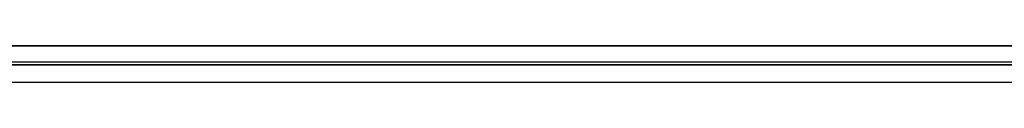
# Model space of a CAD drawing. Header units: inches. Extents: x 53216 to 117387, y -66787 to -22834.
# Tile 141 of 256: x 60598.94 to 60628.18, y -30084.99 to -30083.91. Entities that reach past the tile are written whole.
import ezdxf

# ---------------------------------------------------------------- set-up
doc = ezdxf.new("R2010")
doc.units = ezdxf.units.IN
doc.header["$MEASUREMENT"] = 0
doc.layers.add('FAKRO LOFT LADDERS', color=7, linetype='Continuous')

msp = doc.modelspace()

# ---------------------------------------------------------------- linework, layer by layer
at = {"layer": 'FAKRO LOFT LADDERS', "color": 7, "linetype": 'Continuous'}
for p, q in [((60597.472, -30083.906), (60653.332, -30083.906)), ((60653.332, -30083.91), (60597.472, -30083.91)), ((60597.472, -30084.385), (60653.332, -30084.385)), ((60653.332, -30084.466), (60597.472, -30084.466)), ((60597.472, -30084.466), (60653.332, -30084.466)), ((60597.472, -30084.985), (60653.332, -30084.985))]:
    msp.add_line(p, q, dxfattribs=at)

doc.saveas('drawing.dxf')
